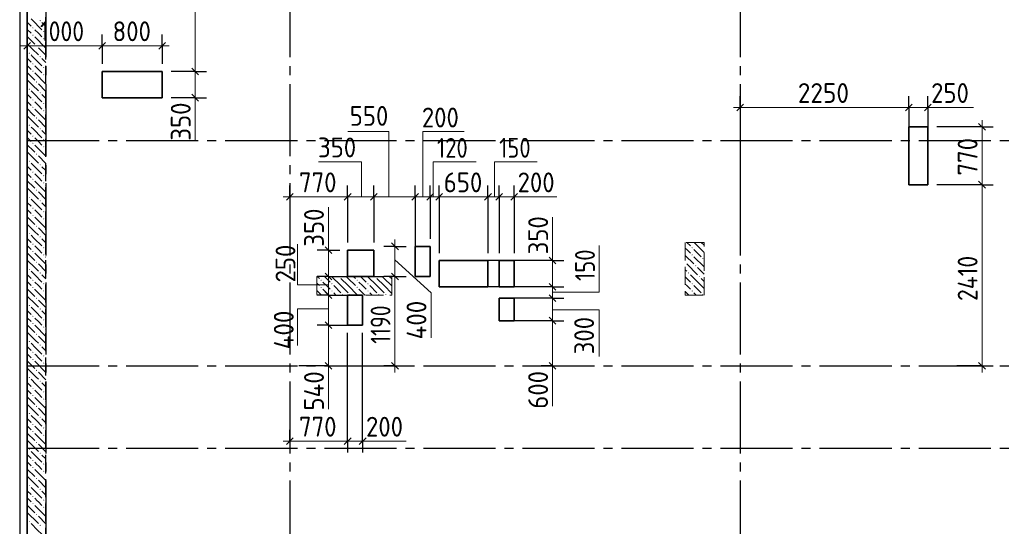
# Model space of a CAD drawing. Header units: millimetres. Extents: x 0 to 50400, y 0 to 35640.
# Tile 8 of 19: x 8915 to 22036, y 20124 to 26870. Entities that reach past the tile are written whole.
import ezdxf

# ---------------------------------------------------------------- set-up
doc = ezdxf.new("R2010")
doc.units = ezdxf.units.MM
doc.linetypes.add('______2', pattern=[324, 240, -84])
doc.linetypes.add('______5', pattern=[1320, 960, -120, 120, -120])
for name, color, linetype, lineweight in [('Standard', 7, 'Continuous', 25), ('ЖБ Перекрытие верхний уровень', 7, 'Continuous', 35), ('ЖБ Пилон', 7, 'Continuous', 35), ('ЖБ Стена верхний уровень', 7, 'Continuous', 35), ('Примечания', 7, 'Continuous', 13), ('Размерная линия_ общее', 7, 'Continuous', 13)]:
    doc.layers.add(name, color=color, linetype=linetype, lineweight=lineweight)
doc.layers.add('Оси', color=7, linetype='______5', true_color=0x656565)
doc.styles.add('ISOCPEUR', font='txt')

msp = doc.modelspace()

# ---------------------------------------------------------------- hatches: boundary and pattern name
at = {"layer": 'ЖБ Пилон', "linetype": 'Continuous', "lineweight": 18, "transparency": 33554687}
for points in [[(17868, 23833), (17876, 23841), (17883, 23833), (17876, 23825)], [(17785, 23644), (17787, 23641), (17785, 23639)], [(17868, 23737), (17876, 23745), (17883, 23737), (17876, 23730)], [(18012, 23689), (18020, 23697), (18027, 23689), (18020, 23681)], [(17820, 23497), (17828, 23505), (17835, 23497), (17828, 23490)], [(17916, 23593), (17924, 23601), (17931, 23593), (17924, 23585)], [(12924, 23401), (12932, 23409), (12939, 23401), (12932, 23393)], [(13068, 23353), (13076, 23361), (13083, 23353), (13076, 23345)], [(13164, 23449), (13167, 23452), (13176, 23452), (13179, 23449), (13172, 23441)], [(13404, 23401), (13412, 23409), (13419, 23401), (13412, 23393)], [(13548, 23353), (13556, 23361), (13563, 23353), (13556, 23345)], [(13644, 23449), (13647, 23452), (13656, 23452), (13659, 23449), (13652, 23441)], [(17868, 23353), (17876, 23361), (17883, 23353), (17876, 23345)], [(17964, 23449), (17972, 23457), (17979, 23449), (17972, 23441)], [(12924, 23305), (12932, 23313), (12939, 23305), (12932, 23297)], [(13068, 23257), (13076, 23265), (13083, 23257), (13076, 23250)], [(13404, 23305), (13412, 23313), (13419, 23305), (13412, 23297)], [(13548, 23257), (13556, 23265), (13563, 23257), (13556, 23250)], [(17868, 23257), (17876, 23265), (17883, 23257), (17876, 23250)], [(13212, 23209), (13220, 23217), (13227, 23209), (13220, 23202), (13219, 23202)], [(13308, 23209), (13316, 23217), (13323, 23209), (13316, 23202), (13315, 23202)], [(13692, 23209), (13700, 23217), (13707, 23209), (13700, 23202), (13699, 23202)], [(13788, 23209), (13796, 23217), (13803, 23209), (13796, 23202), (13795, 23202)], [(18012, 23209), (18020, 23217), (18027, 23209), (18020, 23202), (18019, 23202)]]:
    msp.add_hatch(color=7, dxfattribs=at).paths.add_polyline_path(points, flags=16)
at = {"layer": 'ЖБ Стена верхний уровень', "linetype": 'Continuous', "lineweight": 18, "transparency": 33554687}
for points in [[(9084, 26761), (9092, 26769), (9099, 26761), (9092, 26753)], [(9180, 26857), (9188, 26865), (9195, 26857), (9188, 26850)], [(9084, 26665), (9092, 26673), (9099, 26665), (9092, 26657)], [(9228, 26713), (9236, 26721), (9243, 26713), (9236, 26705)], [(9132, 26521), (9140, 26529), (9147, 26521), (9140, 26513)], [(9228, 26617), (9236, 26625), (9243, 26617), (9236, 26610)], [(9036, 26425), (9044, 26433), (9051, 26425), (9044, 26417)], [(9180, 26377), (9188, 26385), (9195, 26377), (9188, 26370)], [(9228, 26233), (9236, 26241), (9243, 26233), (9236, 26225)], [(9228, 26137), (9236, 26145), (9243, 26137), (9236, 26130)], [(9132, 26041), (9140, 26049), (9147, 26041), (9140, 26033)], [(9036, 25945), (9044, 25953), (9051, 25945), (9044, 25937)], [(9180, 25897), (9188, 25905), (9195, 25897), (9188, 25890)], [(9228, 25753), (9236, 25761), (9243, 25753), (9236, 25745)], [(9228, 25657), (9236, 25665), (9243, 25657), (9236, 25650)], [(9036, 25465), (9044, 25473), (9051, 25465), (9044, 25457)], [(9132, 25561), (9140, 25569), (9147, 25561), (9140, 25553)], [(9180, 25417), (9188, 25425), (9195, 25417), (9188, 25410)], [(9228, 25273), (9236, 25281), (9243, 25273), (9236, 25265)], [(9132, 25081), (9140, 25089), (9147, 25081), (9140, 25073)], [(9228, 25177), (9236, 25185), (9243, 25177), (9236, 25170)], [(9036, 24985), (9044, 24993), (9051, 24985), (9044, 24977)], [(9180, 24937), (9188, 24945), (9195, 24937), (9188, 24930)], [(9084, 24841), (9092, 24849), (9099, 24841), (9092, 24833)], [(9228, 24793), (9236, 24801), (9243, 24793), (9236, 24785)], [(9084, 24745), (9092, 24753), (9099, 24745), (9092, 24737)], [(9228, 24697), (9236, 24705), (9243, 24697), (9236, 24690)], [(9132, 24601), (9140, 24609), (9147, 24601), (9140, 24593)], [(9036, 24505), (9044, 24513), (9051, 24505), (9044, 24497)], [(9180, 24457), (9188, 24465), (9195, 24457), (9188, 24450)], [(9084, 24361), (9092, 24369), (9099, 24361), (9092, 24353)], [(9084, 24265), (9092, 24273), (9099, 24265), (9092, 24257)], [(9228, 24313), (9236, 24321), (9243, 24313), (9236, 24305)], [(9228, 24217), (9236, 24225), (9243, 24217), (9236, 24210)], [(9036, 24025), (9044, 24033), (9051, 24025), (9044, 24017)], [(9132, 24121), (9140, 24129), (9147, 24121), (9140, 24113)], [(9084, 23881), (9092, 23889), (9099, 23881), (9092, 23873)], [(9180, 23977), (9188, 23985), (9195, 23977), (9188, 23970)], [(9084, 23785), (9092, 23793), (9099, 23785), (9092, 23777)], [(9228, 23833), (9236, 23841), (9243, 23833), (9236, 23825)], [(9132, 23641), (9140, 23649), (9147, 23641), (9140, 23633)], [(9228, 23737), (9236, 23745), (9243, 23737), (9236, 23730)], [(9036, 23545), (9044, 23553), (9051, 23545), (9044, 23537)], [(9180, 23497), (9188, 23505), (9195, 23497), (9188, 23490)], [(9084, 23401), (9092, 23409), (9099, 23401), (9092, 23393)], [(9228, 23353), (9236, 23361), (9243, 23353), (9236, 23345)], [(9084, 23305), (9092, 23313), (9099, 23305), (9092, 23297)], [(9228, 23257), (9236, 23265), (9243, 23257), (9236, 23250)], [(9132, 23161), (9140, 23169), (9147, 23161), (9140, 23153)], [(9036, 23065), (9044, 23073), (9051, 23065), (9044, 23057)], [(9180, 23017), (9188, 23025), (9195, 23017), (9188, 23010)], [(9084, 22921), (9092, 22929), (9099, 22921), (9092, 22913)], [(9084, 22825), (9092, 22833), (9099, 22825), (9092, 22817)], [(9228, 22873), (9236, 22881), (9243, 22873), (9236, 22865)], [(9228, 22777), (9236, 22785), (9243, 22777), (9236, 22769)], [(9036, 22585), (9044, 22593), (9051, 22585), (9044, 22577)], [(9132, 22681), (9140, 22689), (9147, 22681), (9140, 22673)], [(9084, 22441), (9092, 22449), (9099, 22441), (9092, 22433)], [(9180, 22537), (9188, 22545), (9195, 22537), (9188, 22529)], [(9084, 22345), (9092, 22353), (9099, 22345), (9092, 22337)], [(9228, 22393), (9236, 22401), (9243, 22393), (9236, 22385)], [(9228, 22297), (9236, 22305), (9243, 22297), (9236, 22289)], [(9132, 22201), (9140, 22209), (9147, 22201), (9140, 22193)], [(9036, 22105), (9044, 22113), (9051, 22105), (9044, 22097)], [(9180, 22057), (9188, 22065), (9195, 22057), (9188, 22049)], [(9084, 21961), (9092, 21969), (9099, 21961), (9092, 21953)], [(9228, 21913), (9236, 21921), (9243, 21913), (9236, 21905)], [(9084, 21865), (9092, 21873), (9099, 21865), (9092, 21857)], [(9228, 21817), (9236, 21825), (9243, 21817), (9236, 21809)], [(9036, 21625), (9044, 21633), (9051, 21625), (9044, 21617)], [(9180, 21577), (9188, 21585), (9195, 21577), (9188, 21569)], [(9084, 21481), (9092, 21489), (9099, 21481), (9092, 21473)], [(9084, 21385), (9092, 21393), (9099, 21385), (9092, 21377)], [(9228, 21433), (9236, 21441), (9243, 21433), (9236, 21425)], [(9228, 21337), (9236, 21345), (9243, 21337), (9236, 21329)], [(9036, 21145), (9044, 21153), (9051, 21145), (9044, 21137)], [(9084, 21001), (9092, 21009), (9099, 21001), (9092, 20993)], [(9180, 21097), (9188, 21105), (9195, 21097), (9188, 21089)], [(9084, 20905), (9092, 20913), (9099, 20905), (9092, 20897)], [(9228, 20953), (9236, 20961), (9243, 20953), (9236, 20945)], [(9228, 20857), (9236, 20865), (9243, 20857), (9236, 20849)], [(9036, 20665), (9044, 20673), (9051, 20665), (9044, 20657)], [(9180, 20617), (9188, 20625), (9195, 20617), (9188, 20609)], [(9084, 20521), (9092, 20529), (9099, 20521), (9092, 20514)], [(9228, 20473), (9236, 20481), (9243, 20473), (9236, 20465)], [(9084, 20425), (9092, 20433), (9099, 20425), (9092, 20417)], [(9228, 20377), (9236, 20385), (9243, 20377), (9236, 20369)], [(9132, 20281), (9140, 20289), (9147, 20281), (9140, 20274)], [(9036, 20185), (9044, 20193), (9051, 20185), (9044, 20177)], [(9180, 20137), (9188, 20145), (9195, 20137), (9188, 20129)]]:
    msp.add_hatch(color=7, dxfattribs=at).paths.add_polyline_path(points, flags=16)
h = msp.add_hatch(color=7, dxfattribs=at)
h.paths.add_polyline_path([(9084, 26282), (9084, 26281), (9092, 26273), (9099, 26281), (9092, 26289)])
h.paths.add_polyline_path([(9084, 26282), (9084, 26281), (9084, 26281)], flags=16)
h = msp.add_hatch(color=7, dxfattribs=at)
h.paths.add_polyline_path([(9085, 26187), (9085, 26184), (9092, 26177), (9099, 26185), (9092, 26193)])
h.paths.add_polyline_path([(9085, 26187), (9085, 26184), (9084, 26185)], flags=16)
h = msp.add_hatch(color=7, dxfattribs=at)
h.paths.add_polyline_path([(9089, 25807), (9090, 25796), (9092, 25793), (9099, 25801), (9092, 25809)])
h.paths.add_polyline_path([(9089, 25807), (9090, 25796), (9084, 25801)], flags=16)
h = msp.add_hatch(color=7, dxfattribs=at)
h.paths.add_polyline_path([(9090, 25712), (9091, 25698), (9092, 25697), (9099, 25705), (9092, 25713)])
h.paths.add_polyline_path([(9090, 25712), (9091, 25698), (9084, 25705)], flags=16)
h = msp.add_hatch(color=7, dxfattribs=at)
h.paths.add_polyline_path([(9095, 25326), (9084, 25321), (9092, 25329)], flags=16)
h.paths.add_polyline_path([(9095, 25326), (9095, 25317), (9099, 25321)])
h.paths.add_polyline_path([(9095, 25326), (9095, 25317), (9092, 25313), (9084, 25321)], flags=16)
h = msp.add_hatch(color=7, dxfattribs=at)
h.paths.add_polyline_path([(9096, 25229), (9084, 25225), (9092, 25233)], flags=16)
h.paths.add_polyline_path([(9096, 25229), (9096, 25222), (9099, 25225)])
h.paths.add_polyline_path([(9096, 25229), (9096, 25222), (9092, 25217), (9084, 25225)], flags=16)
h = msp.add_hatch(color=7, dxfattribs=at)
h.paths.add_polyline_path([(9136, 21725), (9136, 21717), (9140, 21713), (9147, 21721), (9140, 21729)])
h.paths.add_polyline_path([(9136, 21725), (9136, 21717), (9132, 21721)], flags=16)
h = msp.add_hatch(color=7, dxfattribs=at)
h.paths.add_polyline_path([(9141, 21248), (9132, 21241), (9140, 21249)], flags=16)
h.paths.add_polyline_path([(9141, 21248), (9141, 21235), (9147, 21241)])
h.paths.add_polyline_path([(9141, 21248), (9141, 21235), (9140, 21233), (9132, 21241)], flags=16)
h = msp.add_hatch(color=7, dxfattribs=at)
h.paths.add_polyline_path([(9147, 20762), (9132, 20761), (9140, 20769)], flags=16)
h.paths.add_polyline_path([(9147, 20762), (9147, 20761), (9147, 20761)])
h.paths.add_polyline_path([(9147, 20762), (9147, 20761), (9140, 20753), (9132, 20761)], flags=16)

# ---------------------------------------------------------------- linework, layer by layer
at = {"layer": 'Standard', "color": 254, "linetype": 'Continuous', "lineweight": -3, "true_color": 0xc4c4ff, "transparency": 33554687}
msp.add_lwpolyline([(8915, 10212), (40365, 10212), (40365, 32712), (8915, 32712), (8915, 10212)], dxfattribs=at)
at = {"layer": 'ЖБ Перекрытие верхний уровень', "color": 7, "linetype": 'Continuous', "lineweight": 35, "transparency": 33554687}
for p, q in [((9015, 32612), (9015, 13662)), ((10815, 26182), (10015, 26182)), ((10015, 26182), (10015, 25832)), ((10815, 25832), (10815, 26182)), ((10015, 25832), (10815, 25832)), ((20765, 25443), (20765, 24673)), ((21015, 25443), (20765, 25443)), ((21015, 24673), (21015, 25443)), ((20765, 24673), (21015, 24673)), ((13635, 23802), (13285, 23802)), ((13285, 23802), (13285, 23452)), ((13635, 23452), (13635, 23802)), ((14185, 23852), (14185, 23452)), ((14385, 23852), (14185, 23852)), ((14385, 23452), (14385, 23852)), ((15155, 23662), (14505, 23662)), ((14505, 23662), (14505, 23312)), ((15155, 23312), (15155, 23662)), ((15305, 23662), (15305, 23312)), ((15505, 23662), (15305, 23662)), ((15505, 23312), (15505, 23662)), ((13285, 23452), (13635, 23452)), ((14185, 23452), (14385, 23452)), ((14505, 23312), (15155, 23312)), ((15305, 23312), (15505, 23312)), ((13285, 23202), (13285, 22802)), ((13485, 23202), (13285, 23202)), ((13485, 22802), (13485, 23202)), ((15305, 23162), (15305, 22862)), ((15505, 23162), (15305, 23162)), ((15505, 22862), (15505, 23162)), ((15305, 22862), (15505, 22862)), ((13285, 22802), (13485, 22802))]:
    msp.add_line(p, q, dxfattribs=at)
at = {"layer": 'ЖБ Пилон', "color": 253, "linetype": '______2', "lineweight": 13, "true_color": 0xa0a0a0, "transparency": 33554687}
for p, q in [((18035, 23902), (17785, 23902)), ((17785, 23902), (17785, 23202)), ((18035, 23202), (18035, 23902)), ((13875, 23452), (12875, 23452)), ((12875, 23452), (12875, 23202)), ((13875, 23202), (13875, 23452)), ((12875, 23202), (13875, 23202)), ((17785, 23202), (18035, 23202))]:
    msp.add_line(p, q, dxfattribs=at)
at = {"layer": 'ЖБ Пилон', "color": 9, "linetype": 'Continuous', "lineweight": 18, "true_color": 0xc7c7c7, "transparency": 33554687}
for p, q in [((17806, 23902), (17852, 23857)), ((17996, 23809), (17903, 23902)), ((17998, 23902), (18035, 23866)), ((17804, 23809), (17785, 23828)), ((17852, 23761), (17804, 23809)), ((17900, 23809), (17996, 23713)), ((17996, 23809), (18035, 23770)), ((17785, 23732), (17900, 23617)), ((17804, 23617), (17948, 23473)), ((17900, 23713), (18035, 23578)), ((17785, 23540), (17804, 23521)), ((18035, 23482), (17948, 23569)), ((12875, 23362), (12908, 23329)), ((12880, 23452), (12908, 23425)), ((13004, 23329), (12956, 23377)), ((12976, 23452), (13052, 23377)), ((13196, 23329), (13072, 23452)), ((13196, 23425), (13292, 23329)), ((13292, 23425), (13264, 23452)), ((13292, 23425), (13388, 23329)), ((13360, 23452), (13388, 23425)), ((13484, 23329), (13436, 23377)), ((13456, 23452), (13532, 23377)), ((13676, 23329), (13552, 23452)), ((13676, 23425), (13772, 23329)), ((13772, 23425), (13744, 23452)), ((13772, 23425), (13868, 23329)), ((13840, 23452), (13868, 23425)), ((17785, 23444), (17852, 23377)), ((17996, 23329), (17852, 23473)), ((17996, 23425), (18035, 23386)), ((12875, 23266), (12938, 23202)), ((12956, 23281), (13034, 23202)), ((13052, 23281), (13004, 23329)), ((13100, 23329), (13196, 23233)), ((13100, 23233), (13130, 23202)), ((13196, 23329), (13292, 23233)), ((13292, 23329), (13418, 23202)), ((13436, 23281), (13514, 23202)), ((13532, 23281), (13484, 23329)), ((13580, 23329), (13676, 23233)), ((13580, 23233), (13610, 23202)), ((13676, 23329), (13772, 23233)), ((13772, 23329), (13875, 23226)), ((17804, 23329), (17785, 23348)), ((17785, 23252), (17834, 23202)), ((17852, 23281), (17804, 23329)), ((17900, 23329), (17996, 23233)), ((17900, 23233), (17930, 23202)), ((17996, 23329), (18035, 23290))]:
    msp.add_line(p, q, dxfattribs=at)
at = {"layer": 'ЖБ Стена верхний уровень', "color": 251, "linetype": '______2', "lineweight": -3, "true_color": 0x656565, "transparency": 33554687}
for p, q in [((9015, 32362), (9015, 20062)), ((9265, 19862), (9265, 32362))]:
    msp.add_line(p, q, dxfattribs=at)
at = {"layer": 'ЖБ Стена верхний уровень', "color": 9, "linetype": 'Continuous', "lineweight": 18, "true_color": 0xc7c7c7, "transparency": 33554687}
for p, q in [((9015, 26838), (9068, 26785)), ((9265, 26780), (9212, 26833)), ((9015, 26742), (9068, 26689)), ((9164, 26689), (9116, 26737)), ((9116, 26641), (9260, 26497)), ((9212, 26641), (9164, 26689)), ((9260, 26689), (9265, 26684)), ((9260, 26593), (9265, 26588)), ((9020, 26449), (9015, 26454)), ((9164, 26497), (9265, 26396)), ((9015, 26358), (9068, 26305)), ((9015, 26262), (9068, 26209)), ((9164, 26209), (9116, 26257)), ((9265, 26300), (9212, 26353)), ((9116, 26161), (9260, 26017)), ((9212, 26161), (9164, 26209)), ((9260, 26209), (9265, 26204)), ((9260, 26113), (9265, 26108)), ((9164, 26017), (9265, 25916)), ((9020, 25969), (9015, 25974)), ((9015, 25878), (9068, 25825)), ((9265, 25820), (9212, 25873)), ((9015, 25782), (9068, 25729)), ((9164, 25729), (9116, 25777)), ((9212, 25681), (9164, 25729)), ((9260, 25729), (9265, 25724)), ((9116, 25681), (9260, 25537)), ((9260, 25633), (9265, 25628)), ((9020, 25489), (9015, 25494)), ((9164, 25537), (9265, 25436)), ((9015, 25398), (9068, 25345)), ((9265, 25340), (9212, 25393)), ((9015, 25302), (9068, 25249)), ((9164, 25249), (9116, 25297)), ((9116, 25201), (9260, 25057)), ((9212, 25201), (9164, 25249)), ((9260, 25249), (9265, 25244)), ((9260, 25153), (9265, 25148)), ((9020, 25009), (9015, 25014)), ((9164, 25057), (9265, 24956)), ((9015, 24918), (9068, 24865)), ((9015, 24822), (9068, 24769)), ((9164, 24769), (9116, 24817)), ((9265, 24860), (9212, 24913)), ((9116, 24721), (9260, 24577)), ((9212, 24721), (9164, 24769)), ((9260, 24769), (9265, 24764)), ((9260, 24673), (9265, 24668)), ((9164, 24577), (9265, 24476)), ((9020, 24529), (9015, 24534)), ((9015, 24438), (9068, 24385)), ((9265, 24380), (9212, 24433)), ((9015, 24342), (9068, 24289)), ((9164, 24289), (9116, 24337)), ((9212, 24241), (9164, 24289)), ((9260, 24289), (9265, 24284)), ((9116, 24241), (9260, 24097)), ((9260, 24193), (9265, 24188)), ((9020, 24049), (9015, 24054)), ((9164, 24097), (9265, 23996)), ((9015, 23958), (9068, 23905)), ((9265, 23900), (9212, 23953)), ((9015, 23862), (9068, 23809)), ((9164, 23809), (9116, 23857)), ((9116, 23761), (9260, 23617)), ((9212, 23761), (9164, 23809)), ((9260, 23809), (9265, 23804)), ((9164, 23617), (9265, 23516)), ((9260, 23713), (9265, 23708)), ((9020, 23569), (9015, 23574)), ((9015, 23478), (9068, 23425)), ((9015, 23382), (9068, 23329)), ((9265, 23420), (9212, 23473)), ((9015, 23286), (9116, 23185)), ((9212, 23281), (9164, 23329)), ((9260, 23329), (9265, 23324)), ((9260, 23233), (9265, 23228)), ((9020, 23089), (9015, 23094)), ((9164, 23137), (9265, 23036)), ((9015, 22998), (9068, 22945)), ((9265, 22940), (9212, 22993)), ((9015, 22902), (9068, 22849)), ((9212, 22801), (9164, 22849)), ((9260, 22849), (9265, 22844)), ((9015, 22806), (9116, 22705)), ((9260, 22753), (9265, 22748)), ((9020, 22609), (9015, 22614)), ((9164, 22657), (9265, 22556)), ((9015, 22518), (9068, 22465)), ((9265, 22460), (9212, 22513)), ((9015, 22422), (9068, 22369)), ((9015, 22326), (9116, 22225)), ((9212, 22321), (9164, 22369)), ((9260, 22369), (9265, 22364)), ((9164, 22177), (9265, 22076)), ((9260, 22273), (9265, 22268)), ((9020, 22129), (9015, 22134)), ((9015, 22038), (9068, 21985)), ((9015, 21942), (9068, 21889)), ((9265, 21980), (9212, 22033)), ((9015, 21846), (9116, 21745)), ((9212, 21841), (9164, 21889)), ((9260, 21889), (9265, 21884)), ((9260, 21793), (9265, 21788)), ((9020, 21649), (9015, 21654)), ((9164, 21697), (9265, 21596)), ((9015, 21558), (9068, 21505)), ((9265, 21500), (9212, 21553)), ((9015, 21462), (9068, 21409)), ((9212, 21361), (9164, 21409)), ((9260, 21409), (9265, 21404)), ((9015, 21366), (9116, 21265)), ((9260, 21313), (9265, 21308)), ((9020, 21169), (9015, 21174)), ((9164, 21217), (9265, 21116)), ((9015, 21078), (9068, 21025)), ((9265, 21020), (9212, 21073)), ((9015, 20982), (9068, 20929)), ((9015, 20886), (9116, 20785)), ((9212, 20881), (9164, 20929)), ((9260, 20929), (9265, 20924)), ((9164, 20737), (9265, 20636)), ((9260, 20833), (9265, 20828)), ((9020, 20689), (9015, 20694)), ((9015, 20598), (9068, 20545)), ((9015, 20502), (9068, 20449)), ((9265, 20540), (9212, 20593)), ((9015, 20406), (9116, 20305)), ((9212, 20401), (9164, 20449)), ((9260, 20449), (9265, 20444)), ((9260, 20353), (9265, 20348)), ((9020, 20209), (9015, 20214)), ((9164, 20257), (9265, 20156))]:
    msp.add_line(p, q, dxfattribs=at)
for points in [[(9068, 26881), (9077, 26872), (9077, 26872), (9212, 26737)], [(9015, 26646), (9081, 26580), (9081, 26580), (9116, 26545)], [(9020, 26545), (9082, 26483), (9082, 26483), (9164, 26401)], [(9068, 26401), (9083, 26386), (9083, 26386), (9212, 26257)], [(9015, 26166), (9086, 26095), (9086, 26095), (9116, 26065)], [(9020, 26065), (9087, 25998), (9087, 25998), (9164, 25921)], [(9068, 25921), (9088, 25901), (9088, 25901), (9212, 25777)], [(9015, 25686), (9092, 25609), (9092, 25609), (9116, 25585)], [(9020, 25585), (9093, 25512), (9093, 25512), (9164, 25441)], [(9068, 25441), (9094, 25415), (9094, 25415), (9212, 25297)], [(9015, 25206), (9097, 25124), (9097, 25124), (9116, 25105)], [(9020, 25105), (9098, 25027), (9098, 25027), (9164, 24961)], [(9068, 24961), (9099, 24930), (9099, 24930), (9212, 24817)], [(9015, 24726), (9103, 24638), (9103, 24638), (9116, 24625)], [(9020, 24625), (9104, 24541), (9104, 24541), (9164, 24481)], [(9068, 24481), (9105, 24444), (9105, 24444), (9212, 24337)], [(9015, 24246), (9108, 24153), (9108, 24153), (9116, 24145)], [(9020, 24145), (9109, 24056), (9109, 24056), (9164, 24001)], [(9068, 24001), (9110, 23958), (9110, 23958), (9212, 23857)], [(9015, 23766), (9114, 23667), (9114, 23667), (9116, 23665)], [(9020, 23665), (9115, 23570), (9115, 23570), (9164, 23521)], [(9068, 23521), (9116, 23473), (9116, 23473), (9212, 23377)], [(9164, 23329), (9117, 23376), (9117, 23376), (9116, 23377)], [(9116, 23281), (9118, 23279), (9118, 23279), (9260, 23137)], [(9020, 23185), (9120, 23085), (9120, 23085), (9164, 23041)], [(9068, 23041), (9121, 22987), (9121, 22987), (9212, 22897)], [(9164, 22849), (9122, 22890), (9122, 22890), (9116, 22897)], [(9020, 22705), (9126, 22599), (9126, 22599), (9164, 22561)], [(9116, 22801), (9124, 22793), (9124, 22793), (9260, 22657)], [(9068, 22561), (9127, 22502), (9127, 22502), (9212, 22417)], [(9164, 22369), (9128, 22405), (9128, 22405), (9116, 22417)], [(9116, 22321), (9129, 22308), (9129, 22308), (9260, 22177)], [(9020, 22225), (9131, 22114), (9131, 22114), (9164, 22081)], [(9068, 22081), (9132, 22016), (9132, 22016), (9212, 21937)], [(9164, 21889), (9133, 21919), (9133, 21919), (9116, 21937)], [(9116, 21841), (9135, 21822), (9135, 21822), (9260, 21697)], [(9020, 21745), (9137, 21628), (9137, 21628), (9164, 21601)], [(9068, 21601), (9138, 21531), (9138, 21531), (9212, 21457)], [(9164, 21409), (9139, 21434), (9139, 21434), (9116, 21457)], [(9020, 21265), (9142, 21143), (9142, 21143), (9164, 21121)], [(9116, 21361), (9140, 21337), (9140, 21337), (9260, 21217)], [(9068, 21121), (9143, 21045), (9143, 21045), (9212, 20977)], [(9164, 20929), (9145, 20948), (9145, 20948), (9116, 20977)], [(9116, 20881), (9146, 20851), (9146, 20851), (9260, 20737)], [(9020, 20785), (9148, 20657), (9148, 20657), (9164, 20641)], [(9068, 20641), (9149, 20560), (9149, 20560), (9212, 20497)], [(9164, 20449), (9150, 20463), (9150, 20463), (9116, 20497)], [(9116, 20401), (9151, 20366), (9151, 20366), (9260, 20257)], [(9020, 20305), (9153, 20172), (9153, 20172), (9164, 20161)], [(9068, 20161), (9154, 20074), (9154, 20074), (9212, 20017)]]:
    msp.add_lwpolyline(points, dxfattribs=at)
at = {"layer": 'Оси', "color": 8, "linetype": '______5', "lineweight": -3, "transparency": 33554687}
for p, q in [((9265, 32612), (9265, 8317)), ((12515, 32612), (12515, 8317)), ((18515, 32612), (18515, 8317)), ((9015, 25262), (42963, 25262)), ((9015, 22262), (42963, 22262)), ((9015, 21162), (42963, 21162))]:
    msp.add_line(p, q, dxfattribs=at)
at = {"layer": 'Примечания', "color": 7, "linetype": 'Continuous', "lineweight": 13, "transparency": 33554687}
for p, q in [((11253, 25832), (11253, 25262)), ((21015, 25702), (21625, 25702)), ((21739, 24923), (21739, 25523)), ((13836, 25382), (13286, 25382)), ((13836, 24512), (13836, 25382)), ((14286, 24512), (14286, 25382)), ((14286, 25382), (14836, 25382)), ((13468, 24979), (12898, 24979)), ((13468, 24512), (13468, 24979)), ((14427, 24512), (14427, 24979)), ((14427, 24979), (14997, 24979)), ((15242, 24512), (15242, 24979)), ((15242, 24979), (15812, 24979)), ((15491, 24512), (16071, 24512)), ((13029, 23802), (13029, 24372)), ((16015, 23662), (16015, 24242)), ((12619, 23340), (12619, 23880)), ((16635, 23242), (16635, 23862)), ((13916, 23674), (14397, 23233)), ((13029, 23340), (12619, 23340)), ((14397, 23233), (14397, 22633)), ((16015, 23242), (16635, 23242)), ((13029, 23022), (12619, 23022)), ((12619, 23022), (12619, 22532)), ((16015, 23006), (16635, 23006)), ((16635, 23006), (16635, 22386)), ((13029, 22262), (13029, 21682)), ((16015, 22262), (16015, 21722)), ((13485, 21258), (14065, 21258))]:
    msp.add_line(p, q, dxfattribs=at)
at = {"layer": 'Размерная линия_ общее', "color": 7, "linetype": 'Continuous', "lineweight": 13, "transparency": 33554687}
for p, q in [((11253, 26182), (11253, 28362)), ((9015, 26524), (8925, 26524)), ((9015, 26524), (10015, 26524)), ((10015, 26524), (10815, 26524)), ((10815, 26524), (10905, 26524)), ((11253, 25832), (11253, 26182)), ((11253, 25832), (11253, 25742)), ((18515, 25702), (18425, 25702)), ((18515, 25702), (20765, 25702)), ((20765, 25702), (21015, 25702)), ((21015, 25702), (21105, 25702)), ((21739, 25443), (21739, 25533)), ((21739, 24673), (21739, 25443)), ((12515, 24512), (12425, 24512)), ((12515, 24512), (13285, 24512)), ((13285, 24512), (13635, 24512)), ((13635, 24512), (14185, 24512)), ((14185, 24512), (14385, 24512)), ((14385, 24512), (14505, 24512)), ((14505, 24512), (15155, 24512)), ((15155, 24512), (15305, 24512)), ((15305, 24512), (15505, 24512)), ((15505, 24512), (15595, 24512)), ((13029, 23802), (13029, 23892)), ((13916, 23852), (13916, 23942)), ((13029, 23452), (13029, 23802)), ((13916, 23452), (13916, 23852)), ((16015, 23662), (16015, 23752)), ((16015, 23312), (16015, 23662)), ((13029, 23202), (13029, 23452)), ((16015, 23162), (16015, 23312)), ((13029, 22802), (13029, 23202)), ((16015, 22862), (16015, 23162)), ((16015, 22262), (16015, 22862)), ((13029, 22262), (13029, 22802)), ((13029, 22262), (13029, 22172)), ((13916, 22262), (13916, 22172)), ((16015, 22262), (16015, 22172)), ((21739, 22262), (21739, 22172)), ((12515, 21258), (12425, 21258)), ((12515, 21258), (13285, 21258)), ((13285, 21258), (13485, 21258)), ((13485, 21258), (13575, 21258))]:
    msp.add_line(p, q, dxfattribs=at)
at = {"layer": 'Размерная линия_ общее', "color": 253, "linetype": 'Continuous', "lineweight": -3, "true_color": 0xa0a0a0, "transparency": 33554687}
for p, q in [((9015, 26524), (9015, 26674)), ((10015, 26524), (10015, 26674)), ((10815, 26524), (10815, 26674)), ((9015, 26524), (9015, 26374)), ((9015, 26524), (9015, 26505)), ((10015, 26524), (10015, 26374)), ((10015, 26524), (10015, 26282)), ((10815, 26524), (10815, 26374)), ((10815, 26524), (10815, 26282)), ((11253, 26182), (11103, 26182)), ((11253, 26182), (11403, 26182)), ((18515, 25702), (18515, 25852)), ((20765, 25702), (20765, 25852)), ((21015, 25702), (21015, 25852)), ((11253, 25832), (11103, 25832)), ((11253, 25832), (11403, 25832)), ((18515, 25702), (18515, 25552)), ((18515, 25702), (18515, 24481)), ((20765, 25702), (20765, 25552)), ((20765, 25702), (20765, 24773)), ((21015, 25702), (21015, 25552)), ((21015, 25702), (21015, 24773)), ((21739, 25443), (21135, 25443)), ((21739, 25443), (21589, 25443)), ((21739, 25443), (21889, 25443)), ((21739, 24673), (21589, 24673)), ((21739, 24673), (21889, 24673)), ((12515, 24512), (12515, 24662)), ((13285, 24512), (13285, 24662)), ((13635, 24512), (13635, 24662)), ((14185, 24512), (14185, 24662)), ((14385, 24512), (14385, 24662)), ((14505, 24512), (14505, 24662)), ((15155, 24512), (15155, 24662)), ((15305, 24512), (15305, 24662)), ((15505, 24512), (15505, 24662)), ((12515, 24512), (12515, 24362)), ((12515, 24512), (12515, 24215)), ((13285, 24512), (13285, 24362)), ((13285, 24512), (13285, 23902)), ((13635, 24512), (13635, 24362)), ((13635, 24512), (13635, 23902)), ((14185, 24512), (14185, 24362)), ((14185, 24512), (14185, 23762)), ((14385, 24512), (14385, 24362)), ((14385, 24512), (14385, 23952)), ((14505, 24512), (14505, 24362)), ((14505, 24512), (14505, 23762)), ((15155, 24512), (15155, 24362)), ((15155, 24512), (15155, 23762)), ((15305, 24512), (15305, 24362)), ((15305, 24512), (15305, 23762)), ((15505, 24512), (15505, 24362)), ((15505, 24512), (15505, 23762)), ((13029, 23802), (12879, 23802)), ((13029, 23802), (13179, 23802)), ((13029, 23802), (13165, 23802)), ((13916, 23852), (13766, 23852)), ((13916, 23852), (14066, 23852)), ((13916, 23852), (13916, 23852)), ((16015, 23662), (15865, 23662)), ((16015, 23662), (16165, 23662)), ((13029, 23452), (12879, 23452)), ((13029, 23452), (13179, 23452)), ((13029, 23452), (13745, 23452)), ((13916, 23452), (13766, 23452)), ((13916, 23452), (14066, 23452)), ((13916, 23452), (13916, 23452)), ((16015, 23312), (15865, 23312)), ((16015, 23312), (16165, 23312)), ((13029, 23202), (12879, 23202)), ((13029, 23202), (13179, 23202)), ((13029, 23202), (13365, 23202)), ((16015, 23162), (15865, 23162)), ((16015, 23162), (16165, 23162)), ((16015, 22862), (15865, 22862)), ((16015, 22862), (16165, 22862)), ((13029, 22802), (12879, 22802)), ((13029, 22802), (13179, 22802)), ((13029, 22802), (13336, 22802)), ((13029, 22262), (12879, 22262)), ((13029, 22262), (13179, 22262)), ((13916, 22262), (13766, 22262)), ((13916, 22262), (14066, 22262)), ((13916, 22262), (13916, 22262)), ((16015, 22262), (15865, 22262)), ((16015, 22262), (16165, 22262)), ((16015, 22262), (16015, 22262)), ((21739, 22262), (21404, 22262)), ((21739, 22262), (21589, 22262)), ((21739, 22262), (21889, 22262)), ((12515, 21258), (12515, 21408)), ((13285, 21258), (13285, 21408)), ((13485, 21258), (13485, 21408)), ((12515, 21258), (12515, 21108)), ((12515, 21258), (12515, 21258)), ((13285, 21258), (13285, 21108)), ((13485, 21258), (13485, 21108))]:
    msp.add_line(p, q, dxfattribs=at)
at = {"layer": 'Размерная линия_ общее', "color": 7, "linetype": 'Continuous', "lineweight": 25, "transparency": 33554687}
for p, q in [((8970, 26479), (9060, 26569)), ((9970, 26479), (10060, 26569)), ((10770, 26479), (10860, 26569)), ((11298, 26137), (11208, 26227)), ((11298, 25787), (11208, 25877)), ((18470, 25657), (18560, 25747)), ((20720, 25657), (20810, 25747)), ((20970, 25657), (21060, 25747)), ((21784, 25398), (21694, 25488)), ((21784, 24628), (21694, 24718)), ((12470, 24467), (12560, 24557)), ((13240, 24467), (13330, 24557)), ((13590, 24467), (13680, 24557)), ((14140, 24467), (14230, 24557)), ((14340, 24467), (14430, 24557)), ((14460, 24467), (14550, 24557)), ((15110, 24467), (15200, 24557)), ((15260, 24467), (15350, 24557)), ((15460, 24467), (15550, 24557)), ((13961, 23807), (13871, 23897)), ((13074, 23757), (12984, 23847)), ((16060, 23617), (15970, 23707)), ((13074, 23407), (12984, 23497)), ((13961, 23407), (13871, 23497)), ((16060, 23267), (15970, 23357)), ((13074, 23157), (12984, 23247)), ((16060, 23117), (15970, 23207)), ((13074, 22757), (12984, 22847)), ((16060, 22817), (15970, 22907)), ((13074, 22217), (12984, 22307)), ((13961, 22217), (13871, 22307)), ((16060, 22217), (15970, 22307)), ((21784, 22217), (21694, 22307)), ((12470, 21213), (12560, 21303)), ((13240, 21213), (13330, 21303)), ((13440, 21213), (13530, 21303))]:
    msp.add_line(p, q, dxfattribs=at)
at = {"layer": 'Размерная линия_ общее', "color": 253, "linetype": 'Continuous', "lineweight": -3, "true_color": 0xa0a0a0, "transparency": 33554687}
for points in [[(11253, 26182), (11233, 26182), (11233, 26182), (10935, 26182)], [(11253, 25832), (11233, 25832), (11233, 25832), (10935, 25832)], [(21739, 24673), (21719, 24673), (21719, 24673), (21135, 24673)], [(16015, 23662), (15996, 23662), (15996, 23662), (14655, 23662)], [(16015, 23312), (15996, 23312), (15996, 23312), (14655, 23312)], [(16015, 23162), (15996, 23162), (15996, 23162), (15505, 23162)], [(16015, 22862), (15995, 22862), (15995, 22862), (15505, 22862)], [(13285, 21258), (13285, 21278), (13285, 21278), (13285, 21540), (13285, 21540), (13285, 22702)], [(13485, 21258), (13485, 21278), (13485, 21278), (13485, 21616), (13485, 21616), (13485, 22702)], [(13029, 22262), (13008, 22262), (13008, 22262), (12866, 22262), (12866, 22262), (12694, 22262), (12694, 22262), (12635, 22262)]]:
    msp.add_lwpolyline(points, dxfattribs=at)
at = {"layer": 'Размерная линия_ общее', "color": 7, "linetype": 'Continuous', "lineweight": 13, "transparency": 33554687}
for points in [[(21739, 22262), (21739, 23013), (21739, 23013), (21739, 24673)], [(13916, 22262), (13916, 22427), (13916, 22427), (13916, 22439), (13916, 22439), (13916, 23452)]]:
    msp.add_lwpolyline(points, dxfattribs=at)

# ---------------------------------------------------------------- texts
at = {"layer": 'Размерная линия_ общее', "color": 7, "linetype": 'Continuous', "lineweight": 25, "transparency": 33554687, "char_height": 264, "attachment_point": 7, "style": 'ISOCPEUR'}
for s, insert, width in [('\\W0.87;1000', (9186, 26584), 800.28), ('\\W0.91;800', (10153, 26584), 674.38), ('\\W0.93;2250', (19284, 25762), 861.71), ('\\W0.91;250', (21060, 25762), 674.39), ('\\W0.91;550', (13313, 25457), 674.39), ('\\W0.91;200', (14274, 25436), 674.39), ('\\W0.91;350', (12890, 25037), 674.39), ('\\W0.83;120', (14476, 25031), 610.29), ('\\W0.83;150', (15304, 25033), 610.29), ('\\W0.91;770', (12636, 24572), 674.38), ('\\W0.91;650', (14566, 24572), 674.39), ('\\W0.91;200', (15550, 24572), 674.39), ('\\W0.91;770', (12636, 21318), 674.38), ('\\W0.91;200', (13530, 21318), 674.39)]:
    msp.add_mtext(s, dxfattribs=dict(at, insert=insert, width=width))
at = {"layer": 'Размерная линия_ общее', "color": 7, "linetype": 'Continuous', "lineweight": 25, "transparency": 33554687, "char_height": 264, "attachment_point": 7, "rotation": 90, "style": 'ISOCPEUR'}
for s, insert, width in [('\\W0.91;350', (11193, 25259), 674.38), ('\\W0.91;770', (21679, 24794), 674.38), ('\\W0.91;350', (12969, 23847), 674.39), ('\\W0.91;350', (15956, 23745), 674.39), ('\\W0.91;250', (12589, 23371), 674.39), ('\\W0.83;150', (16580, 23391), 610.29), ('\\W0.87;2410', (21679, 23124), 827.32), ('\\W0.80;1190', (13856, 22554), 738.85), ('\\W0.92;400', (14335, 22612), 701.33), ('\\W0.92;400', (12566, 22481), 701.33), ('\\W0.91;300', (16569, 22414), 674.39), ('\\W0.92;540', (12969, 21663), 701.33), ('\\W0.91;600', (15955, 21689), 674.39)]:
    msp.add_mtext(s, dxfattribs=dict(at, insert=insert, width=width))

doc.saveas('drawing.dxf')
